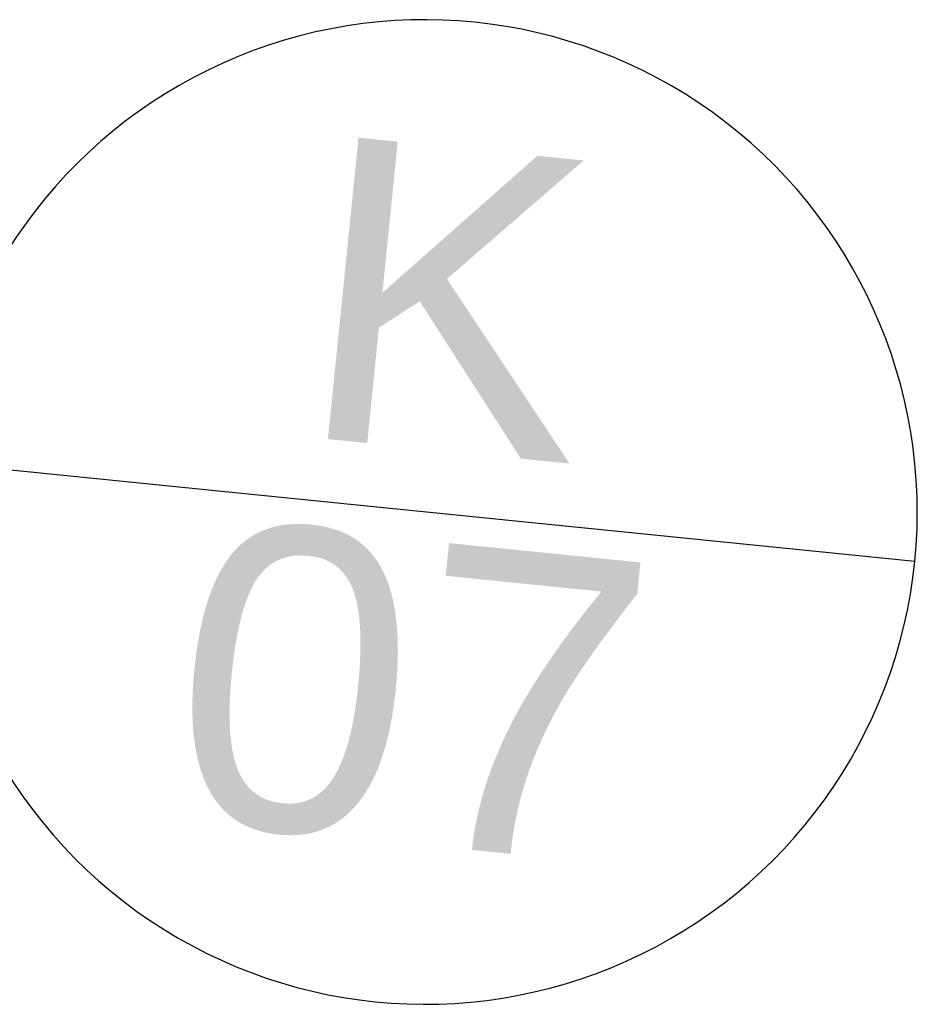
# Model space of a CAD drawing. Header units: millimetres. Extents: x -25972 to 4435, y -2839 to 20217.
# Tile 67 of 110: x -17951 to -17654, y 10109 to 10434. Entities that reach past the tile are written whole.
import ezdxf

# ---------------------------------------------------------------- set-up
doc = ezdxf.new("R2010")
doc.units = ezdxf.units.MM
doc.header["$MEASUREMENT"] = 0
doc.layers.add('7._POHLED ZÁPADNÍ_2_Nové_Otvory – Značky oken', color=7, linetype='Continuous')
doc.layers.add('7._POHLED ZÁPADNÍ_2_Otvory – Značky oken', color=7, linetype='Continuous')
doc.styles.add('GENEROVANÝ_STYL_1', font='txt')

msp = doc.modelspace()

# ---------------------------------------------------------------- linework, layer by layer
at = {"layer": '7._POHLED ZÁPADNÍ_2_Nové_Otvory – Značky oken', "color": 1, "linetype": 'Continuous', "lineweight": 25}
msp.add_line((-17655.15, 10254.72), (-17978.49, 10287.47), dxfattribs=at)
at = {"layer": '7._POHLED ZÁPADNÍ_2_Nové_Otvory – Značky oken', "color": 1, "linetype": 'Continuous', "lineweight": 25, "flags": 128}
msp.add_lwpolyline([(-17978.49, 10287.47, 1), (-17655.15, 10254.72, 1)], format="xyb", close=True, dxfattribs=at)

# ---------------------------------------------------------------- texts
at = {"layer": '7._POHLED ZÁPADNÍ_2_Otvory – Značky oken', "color": 1, "linetype": 'Continuous', "lineweight": 25, "char_height": 100, "attachment_point": 4, "rotation": 354.2156, "style": 'GENEROVANÝ_STYL_1'}
for s, insert in [('\\A1;{\\pql;\\pt0;\\fArial|b0|i0|c238|p38;K}', (-17855.17, 10346.06)), ('\\A1;{\\pql;\\pt0;\\fArial|b0|i0|c238|p38;07}', (-17898.38, 10218.94))]:
    msp.add_mtext(s, dxfattribs=dict(at, insert=insert))

doc.saveas('drawing.dxf')
